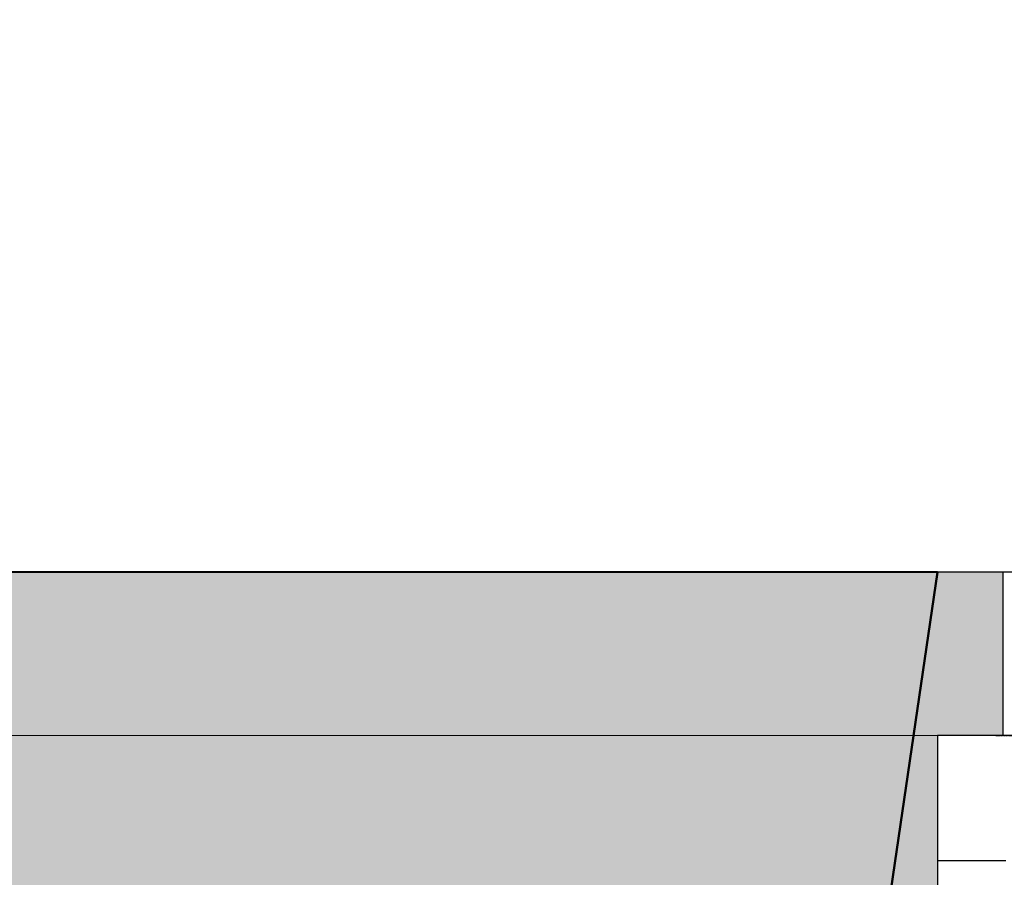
# Model space of a CAD drawing. Header units: millimetres. Extents: x -28017 to 3863, y -4271 to 20239.
# Tile 79 of 105: x -6590 to -5685, y 920 to 1709. Entities that reach past the tile are written whole.
import ezdxf

# ---------------------------------------------------------------- set-up
doc = ezdxf.new("R2010")
doc.units = ezdxf.units.MM
doc.header["$MEASUREMENT"] = 0
doc.linetypes.add('čárkovaná 3', pattern=[1.5, 1, -0.5])
for name, color, linetype in [('5._POHLED ZÁPADNÍ_2_2D prvky - obecné', 7, 'Continuous'), ('5._POHLED ZÁPADNÍ_2_Konstrukce - nosné', 7, 'Continuous'), ('5._POHLED ZÁPADNÍ_2_Nové_Konstrukce - nenosné', 7, 'Continuous'), ('5._POHLED ZÁPADNÍ_2_Nové_Otvory – Dveře', 7, 'Continuous'), ('5._POHLED ZÁPADNÍ_2_Nové_Výplně – Řezové', 7, 'Continuous'), ('5._POHLED ZÁPADNÍ_2_Nové_Zóny', 7, 'Continuous'), ('5._POHLED ZÁPADNÍ_2_Výplně – Řezové', 7, 'Continuous')]:
    doc.layers.add(name, color=color, linetype=linetype)

msp = doc.modelspace()

# ---------------------------------------------------------------- hatches: boundary and pattern name
at = {"layer": '5._POHLED ZÁPADNÍ_2_Nové_Výplně – Řezové', "linetype": 'Continuous', "lineweight": 0, "true_color": 0xf2b2b2}
msp.add_hatch(color=9, dxfattribs=at).paths.add_polyline_path([(-5763.68, 1085.81), (-5871.67, 350.83), (-5746.91, 350.81), (-5746.82, 935.78), (-5746.8, 1050.78), (-5686.8, 1050.77), (-5686.78, 1200.8), (-5746.78, 1200.81)])
at = {"layer": '5._POHLED ZÁPADNÍ_2_Výplně – Řezové', "linetype": 'Continuous', "lineweight": 13}
msp.add_hatch(color=254, dxfattribs=at).paths.add_polyline_path([(-7471.34, 351.07), (-5871.67, 350.83), (-5763.68, 1085.81), (-5746.78, 1200.81), (-7471.21, 1201.07)])

# ---------------------------------------------------------------- linework, layer by layer
at = {"layer": '5._POHLED ZÁPADNÍ_2_2D prvky - obecné', "color": 8, "linetype": 'čárkovaná 3', "lineweight": 13}
msp.add_line((-5693.05, 1050.44), (-4682.6, 1050.44), dxfattribs=at)
at = {"layer": '5._POHLED ZÁPADNÍ_2_Konstrukce - nosné', "color": 7, "linetype": 'Continuous', "lineweight": 50}
for p, q in [((-5746.78, 1200.81), (-5763.68, 1085.81)), ((-5763.68, 1085.81), (-5871.67, 350.83))]:
    msp.add_line(p, q, dxfattribs=at)
at = {"layer": '5._POHLED ZÁPADNÍ_2_Konstrukce - nosné', "color": 7, "linetype": 'Continuous', "lineweight": 50, "flags": 128}
msp.add_lwpolyline([(-5746.78, 1200.81), (-7471.21, 1201.07)], dxfattribs=at)
at = {"layer": '5._POHLED ZÁPADNÍ_2_Nové_Konstrukce - nenosné', "color": 1, "linetype": 'Continuous', "lineweight": 25, "flags": 128}
for points in [[(-5686.78, 1200.8), (-5746.78, 1200.81)], [(-5686.78, 1200.8), (-5686.8, 1050.77)], [(-5746.8, 1050.78), (-5746.82, 935.78)], [(-5686.8, 1050.77), (-5746.8, 1050.78)], [(-5746.82, 935.78), (-5746.91, 350.81)]]:
    msp.add_lwpolyline(points, dxfattribs=at)
at = {"layer": '5._POHLED ZÁPADNÍ_2_Nové_Otvory – Dveře', "color": 1, "linetype": 'Continuous', "lineweight": 25}
for p, q in [((-5686.78, 1200.8), (-5686.8, 1050.77)), ((-4756.78, 1200.66), (-5686.78, 1200.8)), ((-5746.8, 1050.78), (-5746.82, 935.78)), ((-5746.8, 1050.78), (-5746.82, 935.78)), ((-5746.8, 1050.78), (-5746.82, 935.78)), ((-5671.8, 1050.77), (-5746.8, 1050.78)), ((-5686.8, 1050.77), (-5746.8, 1050.78)), ((-5686.8, 1050.77), (-5746.8, 1050.78)), ((-5746.82, 935.78), (-5746.91, 350.81)), ((-5746.82, 935.78), (-5683.82, 935.77))]:
    msp.add_line(p, q, dxfattribs=at)
at = {"layer": '5._POHLED ZÁPADNÍ_2_Nové_Zóny', "color": 1, "linetype": 'Continuous', "lineweight": 25, "flags": 128}
msp.add_lwpolyline([(-7316.47, 1051.05), (-1041.69, 1050.44), (-1041.69, 7304.21), (-7155.23, 7936.04)], close=True, dxfattribs=at)

doc.saveas('drawing.dxf')
